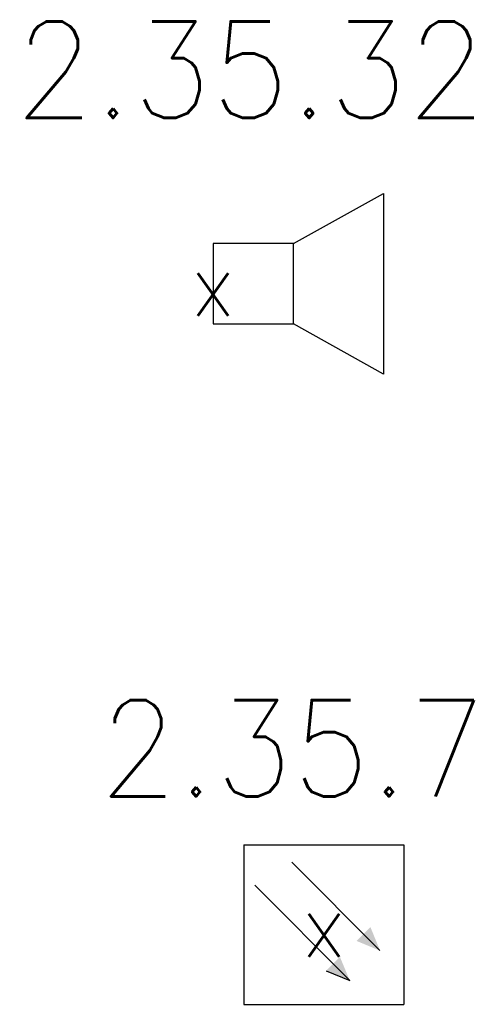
# Model space of a CAD drawing. Header units: millimetres. Extents: x -4577 to 1032787, y -66234 to 201209.
# Tile 37 of 256: x 18525 to 19070, y -39680 to -38455. Entities that reach past the tile are written whole.
import ezdxf
from ezdxf.enums import TextEntityAlignment as Align

# ---------------------------------------------------------------- set-up
doc = ezdxf.new("R2010")
doc.units = ezdxf.units.MM
doc.layers.add('510_5_2OG_ELT_1004$0$E__FM_BRANDM', color=1, linetype='Continuous')
doc.layers.add('510_5_2OG_ELT_1004$0$E__FM_SP_6W_R', color=83, linetype='Continuous')
doc.layers.add('510_5_2OG_ELT_1004$0$E__SYM3DPOS', color=2, linetype='Continuous', plot=False)
doc.styles.add('510_5_2OG_ELT_1004$0$Standard', font='simplex.shx')
doc.styles.add('510_5_2OG_ELT_1004$0$TXT', font='TXT.SHX', dxfattribs={"width": 0.7})

# ---------------------------------------------------------------- blocks, each defined once
blk = doc.blocks.new('510_5_2OG_ELT_1004$0$I021')
for p, q in [((0.1, 0.05), (0.2125, 0.1125)), ((0.2125, 0.1125), (0.2125, -0.1125)), ((0.1, 0.05), (0, 0.05)), ((0, 0.05), (0, -0.05)), ((0.1, -0.05), (0.1, 0.05)), ((0, -0.05), (0.1, -0.05)), ((0.2125, -0.1125), (0.1, -0.05))]:
    blk.add_line(p, q)
blk = doc.blocks.new('510_5_2OG_ELT_1004$0$rmelder')
at = {"linetype": 'Continuous'}
for p, q in [((-0.0996, 0.0993), (-0.0996, -0.0993)), ((-0.0996, 0.0993), (0.0996, 0.0993)), ((0.0996, 0.0993), (0.0996, -0.0993)), ((0.0027, -0.0576), (0.0322, -0.0697))]:
    blk.add_line(p, q, dxfattribs=at)
for p, q in [((-0.04, 0.0779), (0.0697, -0.0322)), ((-0.0863, 0.049), (0.0322, -0.0697)), ((-0.0996, -0.0993), (0.0996, -0.0993))]:
    blk.add_line(p, q)
for points in [[(0.0406, -0.0203), (0.0579, -0.003), (0.07, -0.0325), (0.0579, -0.003)], [(0.0027, -0.0576), (0.02, -0.0403), (0.0322, -0.0697), (0.02, -0.0403)]]:
    blk.add_solid(points)
at = {"layer": '510_5_2OG_ELT_1004$0$E__FM_BRANDM', "style": '510_5_2OG_ELT_1004$0$TXT', "flags": 1}
blk.add_attdef('EC_APPTAG', (0, 0), '', height=125, dxfattribs=at)
blk = doc.blocks.new('510_5_2OG_ELT_1004')
at = {"layer": '510_5_2OG_ELT_1004$0$E__FM_BRANDM', "lineweight": 25}
ref = blk.add_blockref('510_5_2OG_ELT_1004$0$rmelder', (18904.1, -39580.9), dxfattribs=dict(at, xscale=1000, yscale=1000, zscale=1000))
ref.add_attrib('EC_3DPOS', 'x', dxfattribs={"layer": '510_5_2OG_ELT_1004$0$E__SYM3DPOS', "height": 80, "style": '510_5_2OG_ELT_1004$0$TXT'}).set_placement((18904.1, -39580.9), align=Align.MIDDLE)
at = {"layer": '510_5_2OG_ELT_1004$0$E__FM_SP_6W_R', "linetype": 'Continuous', "lineweight": 25}
ref = blk.add_blockref('510_5_2OG_ELT_1004$0$I021', (18766, -38783.1), dxfattribs=dict(at, xscale=1000, yscale=1000, zscale=1000))
ref.add_attrib('EC_3DPOS', 'x', dxfattribs={"layer": '510_5_2OG_ELT_1004$0$E__SYM3DPOS', "linetype": 'Continuous', "lineweight": 0, "height": 80, "style": '510_5_2OG_ELT_1004$0$Standard'}).set_placement((18766, -38783.1), align=Align.MIDDLE)
at = {"layer": '510_5_2OG_ELT_1004$0$E__FM_BRANDM', "lineweight": 25, "insert": (18623.5, -39301.4), "char_height": 120, "width": 2427.901, "attachment_point": 1, "style": '510_5_2OG_ELT_1004$0$Standard'}
blk.add_mtext('2.35.7', dxfattribs=at)
at = {"layer": '510_5_2OG_ELT_1004$0$E__FM_SP_6W_R', "linetype": 'Continuous', "lineweight": 25, "insert": (18518.4, -38456.6), "char_height": 120, "width": 2427.901, "attachment_point": 1, "style": '510_5_2OG_ELT_1004$0$Standard'}
blk.add_mtext('2.35.32', dxfattribs=at)

msp = doc.modelspace()

# ---------------------------------------------------------------- block references
msp.add_blockref('510_5_2OG_ELT_1004', (0, -0.1))

doc.saveas('drawing.dxf')
